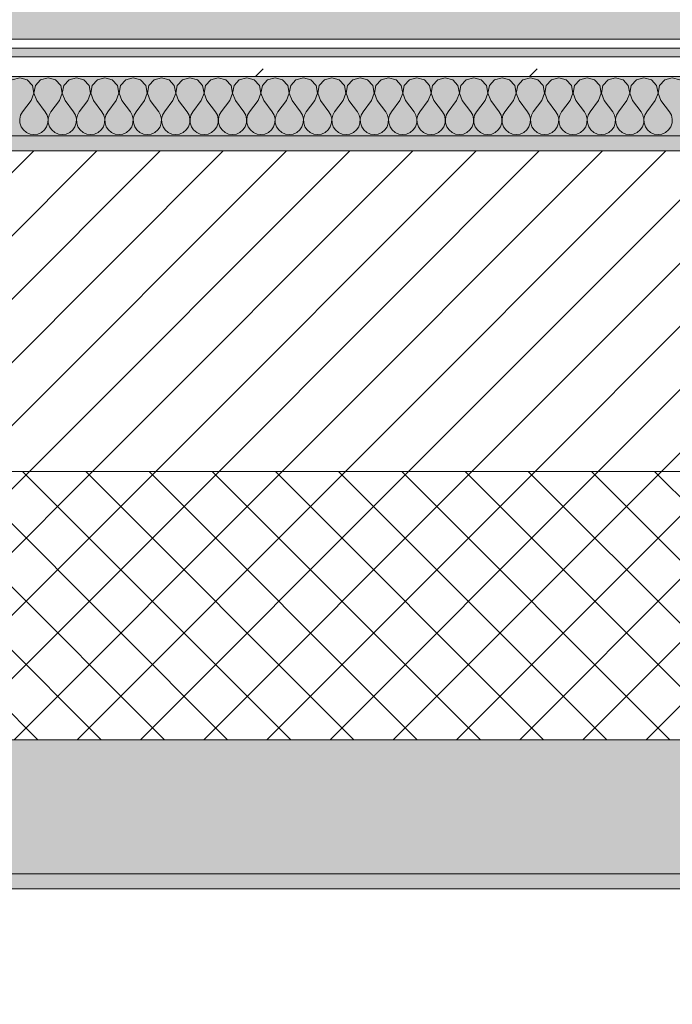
# Model space of a CAD drawing. Header units: millimetres. Extents: x -40968 to 13979, y -19284 to 4746.
# Tile 181 of 256: x -10505 to -10067, y -1777 to -1116. Entities that reach past the tile are written whole.
import ezdxf

# ---------------------------------------------------------------- set-up
doc = ezdxf.new("R2010")
doc.units = ezdxf.units.MM
doc.header["$MEASUREMENT"] = 0
doc.linetypes.add('Wipeout_Contour', pattern=[1000, 0, -1000])
for name, color, linetype in [('12_FAÇ_Façana', 7, 'Continuous'), ('Nuevo_08_E_Envans secs', 7, 'Continuous'), ('Nuevo_14_PAV_Soft Light Grey 0554', 7, 'Continuous')]:
    doc.layers.add(name, color=color, linetype=linetype)
for name, color, linetype, lineweight, true_color in [('12_FAÇ_Façana_Pluma_Nº__102', 7, 'Continuous', 5, 0xcccccc), ('12_FAÇ_Façana_Pluma_Nº__174', 7, 'Continuous', 13, 0xe4ad2c), ('12_FAÇ_Façana_Pluma_Nº__176', 7, 'Continuous', 15, 0x93a0c6), ('Nuevo_08_E_Envans secs_Pluma_Nº__102', 7, 'Continuous', 5, 0xcccccc), ('Nuevo_08_E_Envans secs_Pluma_Nº__171', 171, 'Continuous', 13, 0xaaaaff), ('Nuevo_08_E_Envans secs_Pluma_Nº__177', 7, 'Continuous', 15, 0xf7e046), ('Nuevo_14_PAV_Soft Light Grey 0554_Pluma_Nº__245', 7, 'Continuous', 13, 0xe8e8e8)]:
    doc.layers.add(name, color=color, linetype=linetype, lineweight=lineweight, true_color=true_color)
for name, color, linetype, lineweight in [('12_FAÇ_Façana_Pluma_Nº__2', 8, 'Continuous', 5), ('12_FAÇ_Façana_Pluma_Nº__7', 7, 'Continuous', 5), ('Nuevo_08_E_Envans secs_Pluma_Nº__1', 7, 'Continuous', 5)]:
    doc.layers.add(name, color=color, linetype=linetype, lineweight=lineweight)
pattern_1 = [(45, (0, 0), (-183.848, 183.848), [195, -65]), (45, (7e-14, 183.85), (-183.848, 183.848), [195, -65])]

# ---------------------------------------------------------------- blocks, each defined once
blk = doc.blocks.new('Forjado_1_1', base_point=(-23046.79, -1194.06))
at = {"layer": 'Nuevo_14_PAV_Soft Light Grey 0554_Pluma_Nº__245', "linetype": 'Continuous', "lineweight": 0, "true_color": 0xe8e8e8}
h = blk.add_hatch(color=254, dxfattribs=at)
h.paths.add_polyline_path([(-23046.79, -1194.06), (-1631.11, -1193.63), (-1631.11, -6938.97), (-1556.11, -6938.97), (-1556.11, -7503.98), (-1616.26, -7503.98), (-1616.05, -11935.98), (-1564.89, -11935.98), (-1564.89, -12491.98), (-2024.11, -12491.98), (-2024.11, -12338.98), (-6997.39, -12338.98), (-6997.39, -12391.98), (-3637.68, -12391.98), (-3638.94, -13690.72), (-3644.87, -17130.96), (428.17, -17130.98), (428.89, -16788.98), (778.89, -16788.98), (778.35, -17142.97), (2622.91, -17145.82), (2623.01, -17079.79), (3389.91, -17080.98), (3389.61, -17276.98), (5489.84, -17280.21), (5489.84, -17141.49), (5763.89, -17141.49), (5763.89, -16738.98), (6378.89, -16738.98), (6378.89, -12488.98), (5778.89, -12488.98), (5779.74, -11938.87), (6782.11, -11938.85), (6782.11, -9207.42), (6082.11, -9207.42), (6016.11, -7504.98), (6016.11, -9073.42), (2073.42, -9073.42), (2073.42, -5267.32), (5998.89, -5267.32), (5998.89, -1708.98), (5884.89, -967.98), (7332.11, -967.98), (7332.11, 1999.55), (-28277.4, 1999.55), (-23028.39, 1969.01)])
h.paths.add_polyline_path([(492.89, -5267.32), (1951.42, -5267.32), (1951.42, -9073.42), (492.89, -9073.42)], flags=0)
at = {"layer": 'Nuevo_14_PAV_Soft Light Grey 0554_Pluma_Nº__245', "color": 254, "linetype": 'Continuous', "lineweight": 13, "true_color": 0xe8e8e8, "flags": 128}
blk.add_lwpolyline([(428.17, -17130.98), (-3644.87, -17130.96), (-3638.94, -13690.72), (-3637.68, -12391.98), (-6997.39, -12391.98), (-6997.39, -12338.98), (-2024.11, -12338.98), (-2024.11, -12491.98), (-1564.89, -12491.98), (-1564.89, -11935.98), (-1616.05, -11935.98), (-1616.26, -7503.98), (-1556.11, -7503.98), (-1556.11, -6938.97), (-1631.11, -6938.97), (-1631.11, -1193.63), (-23046.79, -1194.06)], dxfattribs=at)
blk = doc.blocks.new('Muro_10_1', base_point=(-12935.93, -1193.98))
at = {"layer": '12_FAÇ_Façana_Pluma_Nº__102', "linetype": 'Continuous', "lineweight": 0, "true_color": 0xe5e5e5}
for points in [[(-12935.93, -1688.98), (-8781.93, -1688.98), (-8781.93, -1598.98), (-12035.86, -1598.98), (-12035.86, -1613.98), (-12435.86, -1613.98), (-12435.86, -1598.98), (-12486.81, -1598.98), (-12486.81, -1613.98), (-12886.81, -1613.98), (-12886.81, -1598.98), (-12935.93, -1598.98)], [(-12935.93, -1698.98), (-8781.93, -1698.98), (-8781.93, -1688.98), (-12935.93, -1688.98)]]:
    blk.add_hatch(color=254, dxfattribs=at).paths.add_polyline_path(points)
at = {"layer": '12_FAÇ_Façana_Pluma_Nº__174', "linetype": 'Continuous', "lineweight": 13, "true_color": 0xe4ad2c}
h = blk.add_hatch(dxfattribs=at)
h.set_pattern_fill('SATE_Aislamiento_0001', color=42, style=0, pattern_type=2)
h.set_pattern_definition([(45, (0, 0), (-21.2132, 21.2132), []), (135, (0, 0), (21.2132, 21.2132), [])])
h.paths.add_polyline_path([(-12035.86, -1598.98), (-8781.93, -1598.98), (-8781.93, -1418.98), (-12035.86, -1418.98)])
at = {"layer": '12_FAÇ_Façana_Pluma_Nº__176', "linetype": 'Continuous', "lineweight": 0, "true_color": 0x495063}
blk.add_hatch(color=251, dxfattribs=at).paths.add_polyline_path([(-11995.86, -1203.98), (-8781.93, -1203.98), (-8781.93, -1193.98), (-11995.86, -1193.98)])
at = {"layer": '12_FAÇ_Façana_Pluma_Nº__2', "linetype": 'Continuous', "lineweight": 5}
h = blk.add_hatch(dxfattribs=at)
h.set_pattern_fill('Ceramic_0001', color=8, style=0, pattern_type=2)
h.set_pattern_definition([(45, (0, 0), (-21.2132, 21.2132), [])])
h.paths.add_polyline_path([(-11995.86, -1418.98), (-8781.93, -1418.98), (-8781.93, -1203.98), (-11995.86, -1203.98)])
at = {"layer": '12_FAÇ_Façana_Pluma_Nº__7', "color": 7, "linetype": 'Continuous', "lineweight": 5}
for p, q in [((-8781.93, -1203.98), (-11995.86, -1203.98)), ((-11995.86, -1418.98), (-8781.93, -1418.98)), ((-12035.86, -1598.98), (-8781.93, -1598.98)), ((-12935.93, -1688.98), (-8781.93, -1688.98))]:
    blk.add_line(p, q, dxfattribs=at)
at = {"layer": '12_FAÇ_Façana_Pluma_Nº__7', "color": 7, "linetype": 'Continuous', "lineweight": 5, "flags": 128}
for points in [[(-8781.93, -1193.98), (-11995.86, -1193.98)], [(-12935.93, -1698.98), (-8781.93, -1698.98)]]:
    blk.add_lwpolyline(points, dxfattribs=at)
blk = doc.blocks.new('*X247')
at = {"layer": 'Nuevo_08_E_Envans secs_Pluma_Nº__102', "color": 254, "linetype": 'Continuous', "lineweight": 5, "true_color": 0xcccccc}
for p, q in [((-10504.76, -1154.93), (-10509.77, -1156.35)), ((-10499.75, -1156.35), (-10504.76, -1154.93)), ((-10485.71, -1154.93), (-10490.72, -1156.35)), ((-10480.71, -1156.35), (-10485.71, -1154.93)), ((-10466.67, -1154.93), (-10471.67, -1156.35)), ((-10461.66, -1156.35), (-10466.67, -1154.93)), ((-10447.62, -1154.93), (-10452.63, -1156.35)), ((-10442.61, -1156.35), (-10447.62, -1154.93)), ((-10428.57, -1154.93), (-10433.58, -1156.35)), ((-10423.56, -1156.35), (-10428.57, -1154.93)), ((-10409.52, -1154.93), (-10414.53, -1156.35)), ((-10404.52, -1156.35), (-10409.52, -1154.93)), ((-10390.48, -1154.93), (-10395.48, -1156.35)), ((-10385.47, -1156.35), (-10390.48, -1154.93)), ((-10371.43, -1154.93), (-10376.44, -1156.35)), ((-10366.42, -1156.35), (-10371.43, -1154.93)), ((-10352.38, -1154.93), (-10357.39, -1156.35)), ((-10347.37, -1156.35), (-10352.38, -1154.93)), ((-10333.33, -1154.93), (-10338.34, -1156.35)), ((-10328.33, -1156.35), (-10333.33, -1154.93)), ((-10314.29, -1154.93), (-10319.29, -1156.35)), ((-10309.28, -1156.35), (-10314.29, -1154.93)), ((-10295.24, -1154.93), (-10300.25, -1156.35)), ((-10290.23, -1156.35), (-10295.24, -1154.93)), ((-10276.19, -1154.93), (-10281.2, -1156.35)), ((-10271.18, -1156.35), (-10276.19, -1154.93)), ((-10257.14, -1154.93), (-10262.15, -1156.35)), ((-10252.14, -1156.35), (-10257.14, -1154.93)), ((-10238.1, -1154.93), (-10243.1, -1156.35)), ((-10233.09, -1156.35), (-10238.1, -1154.93)), ((-10219.05, -1154.93), (-10224.05, -1156.35)), ((-10214.04, -1156.35), (-10219.05, -1154.93)), ((-10200, -1154.93), (-10205.01, -1156.35)), ((-10194.99, -1156.35), (-10200, -1154.93)), ((-10180.95, -1154.93), (-10185.96, -1156.35)), ((-10175.95, -1156.35), (-10180.95, -1154.93)), ((-10161.9, -1154.93), (-10166.91, -1156.35)), ((-10156.9, -1156.35), (-10161.9, -1154.93)), ((-10142.86, -1154.93), (-10147.86, -1156.35)), ((-10137.85, -1156.35), (-10142.86, -1154.93)), ((-10123.81, -1154.93), (-10128.82, -1156.35)), ((-10118.8, -1156.35), (-10123.81, -1154.93)), ((-10104.76, -1154.93), (-10109.77, -1156.35)), ((-10099.75, -1156.35), (-10104.76, -1154.93)), ((-10085.71, -1154.93), (-10090.72, -1156.35)), ((-10080.71, -1156.35), (-10085.71, -1154.93)), ((-10066.67, -1154.93), (-10071.67, -1156.35)), ((-10061.66, -1156.35), (-10066.67, -1154.93)), ((-10496.24, -1160.19), (-10499.75, -1156.35)), ((-10495.28, -1165.31), (-10496.24, -1160.19)), ((-10494.23, -1160.19), (-10495.2, -1165.31)), ((-10490.72, -1156.35), (-10494.23, -1160.19)), ((-10477.2, -1160.19), (-10480.71, -1156.35)), ((-10476.23, -1165.31), (-10477.2, -1160.19)), ((-10475.19, -1160.19), (-10476.15, -1165.31)), ((-10471.67, -1156.35), (-10475.19, -1160.19)), ((-10458.15, -1160.19), (-10461.66, -1156.35)), ((-10457.18, -1165.31), (-10458.15, -1160.19)), ((-10456.14, -1160.19), (-10457.1, -1165.31)), ((-10452.63, -1156.35), (-10456.14, -1160.19)), ((-10439.1, -1160.19), (-10442.61, -1156.35)), ((-10438.13, -1165.31), (-10439.1, -1160.19)), ((-10437.09, -1160.19), (-10438.06, -1165.31)), ((-10433.58, -1156.35), (-10437.09, -1160.19)), ((-10420.05, -1160.19), (-10423.56, -1156.35)), ((-10419.09, -1165.31), (-10420.05, -1160.19)), ((-10418.04, -1160.19), (-10419.01, -1165.31)), ((-10414.53, -1156.35), (-10418.04, -1160.19)), ((-10401.01, -1160.19), (-10404.52, -1156.35)), ((-10400.04, -1165.31), (-10401.01, -1160.19)), ((-10398.99, -1160.19), (-10399.96, -1165.31)), ((-10395.48, -1156.35), (-10398.99, -1160.19)), ((-10381.96, -1160.19), (-10385.47, -1156.35)), ((-10380.99, -1165.31), (-10381.96, -1160.19)), ((-10379.95, -1160.19), (-10380.91, -1165.31)), ((-10376.44, -1156.35), (-10379.95, -1160.19)), ((-10362.91, -1160.19), (-10366.42, -1156.35)), ((-10361.94, -1165.31), (-10362.91, -1160.19)), ((-10360.9, -1160.19), (-10361.87, -1165.31)), ((-10357.39, -1156.35), (-10360.9, -1160.19)), ((-10343.86, -1160.19), (-10347.37, -1156.35)), ((-10342.9, -1165.31), (-10343.86, -1160.19)), ((-10341.85, -1160.19), (-10342.82, -1165.31)), ((-10338.34, -1156.35), (-10341.85, -1160.19)), ((-10324.81, -1160.19), (-10328.33, -1156.35)), ((-10323.85, -1165.31), (-10324.81, -1160.19)), ((-10322.8, -1160.19), (-10323.77, -1165.31)), ((-10319.29, -1156.35), (-10322.8, -1160.19)), ((-10305.77, -1160.19), (-10309.28, -1156.35)), ((-10304.8, -1165.31), (-10305.77, -1160.19)), ((-10303.76, -1160.19), (-10304.72, -1165.31)), ((-10300.25, -1156.35), (-10303.76, -1160.19)), ((-10286.72, -1160.19), (-10290.23, -1156.35)), ((-10285.75, -1165.31), (-10286.72, -1160.19)), ((-10284.71, -1160.19), (-10285.68, -1165.31)), ((-10281.2, -1156.35), (-10284.71, -1160.19)), ((-10267.67, -1160.19), (-10271.18, -1156.35)), ((-10266.71, -1165.31), (-10267.67, -1160.19)), ((-10265.66, -1160.19), (-10266.63, -1165.31)), ((-10262.15, -1156.35), (-10265.66, -1160.19)), ((-10248.62, -1160.19), (-10252.14, -1156.35)), ((-10247.66, -1165.31), (-10248.62, -1160.19)), ((-10246.61, -1160.19), (-10247.58, -1165.31)), ((-10243.1, -1156.35), (-10246.61, -1160.19)), ((-10229.58, -1160.19), (-10233.09, -1156.35)), ((-10228.61, -1165.31), (-10229.58, -1160.19)), ((-10227.57, -1160.19), (-10228.53, -1165.31)), ((-10224.05, -1156.35), (-10227.57, -1160.19)), ((-10210.53, -1160.19), (-10214.04, -1156.35)), ((-10209.56, -1165.31), (-10210.53, -1160.19)), ((-10208.52, -1160.19), (-10209.49, -1165.31)), ((-10205.01, -1156.35), (-10208.52, -1160.19)), ((-10191.48, -1160.19), (-10194.99, -1156.35)), ((-10190.51, -1165.31), (-10191.48, -1160.19)), ((-10189.47, -1160.19), (-10190.44, -1165.31)), ((-10185.96, -1156.35), (-10189.47, -1160.19)), ((-10172.43, -1160.19), (-10175.95, -1156.35)), ((-10171.47, -1165.31), (-10172.43, -1160.19)), ((-10170.42, -1160.19), (-10171.39, -1165.31)), ((-10166.91, -1156.35), (-10170.42, -1160.19)), ((-10153.39, -1160.19), (-10156.9, -1156.35)), ((-10152.42, -1165.31), (-10153.39, -1160.19)), ((-10151.38, -1160.19), (-10152.34, -1165.31)), ((-10147.86, -1156.35), (-10151.38, -1160.19)), ((-10134.34, -1160.19), (-10137.85, -1156.35)), ((-10133.37, -1165.31), (-10134.34, -1160.19)), ((-10132.33, -1160.19), (-10133.29, -1165.31)), ((-10128.82, -1156.35), (-10132.33, -1160.19)), ((-10115.29, -1160.19), (-10118.8, -1156.35)), ((-10114.32, -1165.31), (-10115.29, -1160.19)), ((-10113.28, -1160.19), (-10114.25, -1165.31)), ((-10109.77, -1156.35), (-10113.28, -1160.19)), ((-10096.24, -1160.19), (-10099.75, -1156.35)), ((-10095.28, -1165.31), (-10096.24, -1160.19)), ((-10094.23, -1160.19), (-10095.2, -1165.31)), ((-10090.72, -1156.35), (-10094.23, -1160.19)), ((-10077.2, -1160.19), (-10080.71, -1156.35)), ((-10076.23, -1165.31), (-10077.2, -1160.19)), ((-10075.19, -1160.19), (-10076.15, -1165.31)), ((-10071.67, -1156.35), (-10075.19, -1160.19)), ((-10497.14, -1170.17), (-10495.28, -1165.31)), ((-10495.2, -1165.31), (-10493.33, -1170.17)), ((-10478.1, -1170.17), (-10476.23, -1165.31)), ((-10476.15, -1165.31), (-10474.29, -1170.17)), ((-10459.05, -1170.17), (-10457.18, -1165.31)), ((-10457.1, -1165.31), (-10455.24, -1170.17)), ((-10440, -1170.17), (-10438.13, -1165.31)), ((-10438.06, -1165.31), (-10436.19, -1170.17)), ((-10420.95, -1170.17), (-10419.09, -1165.31)), ((-10419.01, -1165.31), (-10417.14, -1170.17)), ((-10401.9, -1170.17), (-10400.04, -1165.31)), ((-10399.96, -1165.31), (-10398.1, -1170.17)), ((-10382.86, -1170.17), (-10380.99, -1165.31)), ((-10380.91, -1165.31), (-10379.05, -1170.17)), ((-10363.81, -1170.17), (-10361.94, -1165.31)), ((-10361.87, -1165.31), (-10360, -1170.17)), ((-10344.76, -1170.17), (-10342.9, -1165.31)), ((-10342.82, -1165.31), (-10340.95, -1170.17)), ((-10325.71, -1170.17), (-10323.85, -1165.31)), ((-10323.77, -1165.31), (-10321.9, -1170.17)), ((-10306.67, -1170.17), (-10304.8, -1165.31)), ((-10304.72, -1165.31), (-10302.86, -1170.17)), ((-10287.62, -1170.17), (-10285.75, -1165.31)), ((-10285.68, -1165.31), (-10283.81, -1170.17)), ((-10268.57, -1170.17), (-10266.71, -1165.31)), ((-10266.63, -1165.31), (-10264.76, -1170.17)), ((-10249.52, -1170.17), (-10247.66, -1165.31)), ((-10247.58, -1165.31), (-10245.71, -1170.17)), ((-10230.48, -1170.17), (-10228.61, -1165.31)), ((-10228.53, -1165.31), (-10226.67, -1170.17)), ((-10211.43, -1170.17), (-10209.56, -1165.31)), ((-10209.49, -1165.31), (-10207.62, -1170.17)), ((-10192.38, -1170.17), (-10190.51, -1165.31)), ((-10190.44, -1165.31), (-10188.57, -1170.17)), ((-10173.33, -1170.17), (-10171.47, -1165.31)), ((-10171.39, -1165.31), (-10169.52, -1170.17)), ((-10154.29, -1170.17), (-10152.42, -1165.31)), ((-10152.34, -1165.31), (-10150.48, -1170.17)), ((-10135.24, -1170.17), (-10133.37, -1165.31)), ((-10133.29, -1165.31), (-10131.43, -1170.17)), ((-10116.19, -1170.17), (-10114.32, -1165.31)), ((-10114.25, -1165.31), (-10112.38, -1170.17)), ((-10097.14, -1170.17), (-10095.28, -1165.31)), ((-10095.2, -1165.31), (-10093.33, -1170.17)), ((-10078.1, -1170.17), (-10076.23, -1165.31)), ((-10076.15, -1165.31), (-10074.29, -1170.17)), ((-10497.14, -1170.17), (-10502.86, -1177.79)), ((-10493.33, -1170.17), (-10487.62, -1177.79)), ((-10478.1, -1170.17), (-10483.81, -1177.79)), ((-10474.29, -1170.17), (-10468.57, -1177.79)), ((-10459.05, -1170.17), (-10464.76, -1177.79)), ((-10455.24, -1170.17), (-10449.52, -1177.79)), ((-10440, -1170.17), (-10445.71, -1177.79)), ((-10436.19, -1170.17), (-10430.48, -1177.79)), ((-10420.95, -1170.17), (-10426.67, -1177.79)), ((-10417.14, -1170.17), (-10411.43, -1177.79)), ((-10401.9, -1170.17), (-10407.62, -1177.79)), ((-10398.1, -1170.17), (-10392.38, -1177.79)), ((-10382.86, -1170.17), (-10388.57, -1177.79)), ((-10379.05, -1170.17), (-10373.33, -1177.79)), ((-10363.81, -1170.17), (-10369.52, -1177.79)), ((-10360, -1170.17), (-10354.29, -1177.79)), ((-10344.76, -1170.17), (-10350.48, -1177.79)), ((-10340.95, -1170.17), (-10335.24, -1177.79)), ((-10325.71, -1170.17), (-10331.43, -1177.79)), ((-10321.9, -1170.17), (-10316.19, -1177.79)), ((-10306.67, -1170.17), (-10312.38, -1177.79)), ((-10302.86, -1170.17), (-10297.14, -1177.79)), ((-10287.62, -1170.17), (-10293.33, -1177.79)), ((-10283.81, -1170.17), (-10278.1, -1177.79)), ((-10268.57, -1170.17), (-10274.29, -1177.79)), ((-10264.76, -1170.17), (-10259.05, -1177.79)), ((-10249.52, -1170.17), (-10255.24, -1177.79)), ((-10245.71, -1170.17), (-10240, -1177.79)), ((-10230.48, -1170.17), (-10236.19, -1177.79)), ((-10226.67, -1170.17), (-10220.95, -1177.79)), ((-10211.43, -1170.17), (-10217.14, -1177.79)), ((-10207.62, -1170.17), (-10201.9, -1177.79)), ((-10192.38, -1170.17), (-10198.1, -1177.79)), ((-10188.57, -1170.17), (-10182.86, -1177.79)), ((-10173.33, -1170.17), (-10179.05, -1177.79)), ((-10169.52, -1170.17), (-10163.81, -1177.79)), ((-10154.29, -1170.17), (-10160, -1177.79)), ((-10150.48, -1170.17), (-10144.76, -1177.79)), ((-10135.24, -1170.17), (-10140.95, -1177.79)), ((-10131.43, -1170.17), (-10125.71, -1177.79)), ((-10116.19, -1170.17), (-10121.9, -1177.79)), ((-10112.38, -1170.17), (-10106.67, -1177.79)), ((-10097.14, -1170.17), (-10102.86, -1177.79)), ((-10093.33, -1170.17), (-10087.62, -1177.79)), ((-10078.1, -1170.17), (-10083.81, -1177.79)), ((-10074.29, -1170.17), (-10068.57, -1177.79)), ((-10504.13, -1180.08), (-10504.72, -1182.64)), ((-10502.86, -1177.79), (-10504.13, -1180.08)), ((-10486.35, -1180.08), (-10487.62, -1177.79)), ((-10485.75, -1182.64), (-10486.35, -1180.08)), ((-10485.08, -1180.08), (-10485.68, -1182.64)), ((-10483.81, -1177.79), (-10485.08, -1180.08)), ((-10467.3, -1180.08), (-10468.57, -1177.79)), ((-10466.71, -1182.64), (-10467.3, -1180.08)), ((-10466.03, -1180.08), (-10466.63, -1182.64)), ((-10464.76, -1177.79), (-10466.03, -1180.08)), ((-10448.25, -1180.08), (-10449.52, -1177.79)), ((-10447.66, -1182.64), (-10448.25, -1180.08)), ((-10446.99, -1180.08), (-10447.58, -1182.64)), ((-10445.71, -1177.79), (-10446.99, -1180.08)), ((-10429.2, -1180.08), (-10430.48, -1177.79)), ((-10428.61, -1182.64), (-10429.2, -1180.08)), ((-10427.94, -1180.08), (-10428.53, -1182.64)), ((-10426.67, -1177.79), (-10427.94, -1180.08)), ((-10410.16, -1180.08), (-10411.43, -1177.79)), ((-10409.56, -1182.64), (-10410.16, -1180.08)), ((-10408.89, -1180.08), (-10409.49, -1182.64)), ((-10407.62, -1177.79), (-10408.89, -1180.08)), ((-10391.11, -1180.08), (-10392.38, -1177.79)), ((-10390.51, -1182.64), (-10391.11, -1180.08)), ((-10389.84, -1180.08), (-10390.44, -1182.64)), ((-10388.57, -1177.79), (-10389.84, -1180.08)), ((-10372.06, -1180.08), (-10373.33, -1177.79)), ((-10371.47, -1182.64), (-10372.06, -1180.08)), ((-10370.8, -1180.08), (-10371.39, -1182.64)), ((-10369.52, -1177.79), (-10370.8, -1180.08)), ((-10353.01, -1180.08), (-10354.29, -1177.79)), ((-10352.42, -1182.64), (-10353.01, -1180.08)), ((-10351.75, -1180.08), (-10352.34, -1182.64)), ((-10350.48, -1177.79), (-10351.75, -1180.08)), ((-10333.97, -1180.08), (-10335.24, -1177.79)), ((-10333.37, -1182.64), (-10333.97, -1180.08)), ((-10332.7, -1180.08), (-10333.29, -1182.64)), ((-10331.43, -1177.79), (-10332.7, -1180.08)), ((-10314.92, -1180.08), (-10316.19, -1177.79)), ((-10314.32, -1182.64), (-10314.92, -1180.08)), ((-10313.65, -1180.08), (-10314.25, -1182.64)), ((-10312.38, -1177.79), (-10313.65, -1180.08)), ((-10295.87, -1180.08), (-10297.14, -1177.79)), ((-10295.28, -1182.64), (-10295.87, -1180.08)), ((-10294.6, -1180.08), (-10295.2, -1182.64)), ((-10293.33, -1177.79), (-10294.6, -1180.08)), ((-10276.82, -1180.08), (-10278.1, -1177.79)), ((-10276.23, -1182.64), (-10276.82, -1180.08)), ((-10275.56, -1180.08), (-10276.15, -1182.64)), ((-10274.29, -1177.79), (-10275.56, -1180.08)), ((-10257.78, -1180.08), (-10259.05, -1177.79)), ((-10257.18, -1182.64), (-10257.78, -1180.08)), ((-10256.51, -1180.08), (-10257.1, -1182.64)), ((-10255.24, -1177.79), (-10256.51, -1180.08)), ((-10238.73, -1180.08), (-10240, -1177.79)), ((-10238.13, -1182.64), (-10238.73, -1180.08)), ((-10237.46, -1180.08), (-10238.06, -1182.64)), ((-10236.19, -1177.79), (-10237.46, -1180.08)), ((-10219.68, -1180.08), (-10220.95, -1177.79)), ((-10219.09, -1182.64), (-10219.68, -1180.08)), ((-10218.41, -1180.08), (-10219.01, -1182.64)), ((-10217.14, -1177.79), (-10218.41, -1180.08)), ((-10200.63, -1180.08), (-10201.9, -1177.79)), ((-10200.04, -1182.64), (-10200.63, -1180.08)), ((-10199.37, -1180.08), (-10199.96, -1182.64)), ((-10198.1, -1177.79), (-10199.37, -1180.08)), ((-10181.59, -1180.08), (-10182.86, -1177.79)), ((-10180.99, -1182.64), (-10181.59, -1180.08)), ((-10180.32, -1180.08), (-10180.91, -1182.64)), ((-10179.05, -1177.79), (-10180.32, -1180.08)), ((-10162.54, -1180.08), (-10163.81, -1177.79)), ((-10161.94, -1182.64), (-10162.54, -1180.08)), ((-10161.27, -1180.08), (-10161.87, -1182.64)), ((-10160, -1177.79), (-10161.27, -1180.08)), ((-10143.49, -1180.08), (-10144.76, -1177.79)), ((-10142.9, -1182.64), (-10143.49, -1180.08)), ((-10142.22, -1180.08), (-10142.82, -1182.64)), ((-10140.95, -1177.79), (-10142.22, -1180.08)), ((-10124.44, -1180.08), (-10125.71, -1177.79)), ((-10123.85, -1182.64), (-10124.44, -1180.08)), ((-10123.18, -1180.08), (-10123.77, -1182.64)), ((-10121.9, -1177.79), (-10123.18, -1180.08)), ((-10105.4, -1180.08), (-10106.67, -1177.79)), ((-10104.8, -1182.64), (-10105.4, -1180.08)), ((-10104.13, -1180.08), (-10104.72, -1182.64)), ((-10102.86, -1177.79), (-10104.13, -1180.08)), ((-10086.35, -1180.08), (-10087.62, -1177.79)), ((-10085.75, -1182.64), (-10086.35, -1180.08)), ((-10085.08, -1180.08), (-10085.68, -1182.64)), ((-10083.81, -1177.79), (-10085.08, -1180.08)), ((-10067.3, -1180.08), (-10068.57, -1177.79)), ((-10066.71, -1182.64), (-10067.3, -1180.08)), ((-10504.72, -1182.64), (-10504.6, -1185.27)), ((-10504.6, -1185.27), (-10503.76, -1187.76)), ((-10503.76, -1187.76), (-10502.27, -1189.92)), ((-10488.21, -1189.92), (-10486.72, -1187.76)), ((-10486.72, -1187.76), (-10485.88, -1185.27)), ((-10485.88, -1185.27), (-10485.75, -1182.64)), ((-10485.68, -1182.64), (-10485.55, -1185.27)), ((-10485.55, -1185.27), (-10484.71, -1187.76)), ((-10484.71, -1187.76), (-10483.22, -1189.92)), ((-10469.16, -1189.92), (-10467.67, -1187.76)), ((-10467.67, -1187.76), (-10466.83, -1185.27)), ((-10466.83, -1185.27), (-10466.71, -1182.64)), ((-10466.63, -1182.64), (-10466.5, -1185.27)), ((-10466.5, -1185.27), (-10465.66, -1187.76)), ((-10465.66, -1187.76), (-10464.17, -1189.92)), ((-10450.11, -1189.92), (-10448.62, -1187.76)), ((-10448.62, -1187.76), (-10447.78, -1185.27)), ((-10447.78, -1185.27), (-10447.66, -1182.64)), ((-10447.58, -1182.64), (-10447.45, -1185.27)), ((-10447.45, -1185.27), (-10446.61, -1187.76)), ((-10446.61, -1187.76), (-10445.13, -1189.92)), ((-10431.06, -1189.92), (-10429.58, -1187.76)), ((-10429.58, -1187.76), (-10428.74, -1185.27)), ((-10428.74, -1185.27), (-10428.61, -1182.64)), ((-10428.53, -1182.64), (-10428.41, -1185.27)), ((-10428.41, -1185.27), (-10427.57, -1187.76)), ((-10427.57, -1187.76), (-10426.08, -1189.92)), ((-10412.02, -1189.92), (-10410.53, -1187.76)), ((-10410.53, -1187.76), (-10409.69, -1185.27)), ((-10409.69, -1185.27), (-10409.56, -1182.64)), ((-10409.49, -1182.64), (-10409.36, -1185.27)), ((-10409.36, -1185.27), (-10408.52, -1187.76)), ((-10408.52, -1187.76), (-10407.03, -1189.92)), ((-10392.97, -1189.92), (-10391.48, -1187.76)), ((-10391.48, -1187.76), (-10390.64, -1185.27)), ((-10390.64, -1185.27), (-10390.51, -1182.64)), ((-10390.44, -1182.64), (-10390.31, -1185.27)), ((-10390.31, -1185.27), (-10389.47, -1187.76)), ((-10389.47, -1187.76), (-10387.98, -1189.92)), ((-10373.92, -1189.92), (-10372.43, -1187.76)), ((-10372.43, -1187.76), (-10371.59, -1185.27)), ((-10371.59, -1185.27), (-10371.47, -1182.64)), ((-10371.39, -1182.64), (-10371.26, -1185.27)), ((-10371.26, -1185.27), (-10370.42, -1187.76)), ((-10370.42, -1187.76), (-10368.94, -1189.92)), ((-10354.87, -1189.92), (-10353.39, -1187.76)), ((-10353.39, -1187.76), (-10352.55, -1185.27)), ((-10352.55, -1185.27), (-10352.42, -1182.64)), ((-10352.34, -1182.64), (-10352.22, -1185.27)), ((-10352.22, -1185.27), (-10351.38, -1187.76)), ((-10351.38, -1187.76), (-10349.89, -1189.92)), ((-10335.83, -1189.92), (-10334.34, -1187.76)), ((-10334.34, -1187.76), (-10333.5, -1185.27)), ((-10333.5, -1185.27), (-10333.37, -1182.64)), ((-10333.29, -1182.64), (-10333.17, -1185.27)), ((-10333.17, -1185.27), (-10332.33, -1187.76)), ((-10332.33, -1187.76), (-10330.84, -1189.92)), ((-10316.78, -1189.92), (-10315.29, -1187.76)), ((-10315.29, -1187.76), (-10314.45, -1185.27)), ((-10314.45, -1185.27), (-10314.32, -1182.64)), ((-10314.25, -1182.64), (-10314.12, -1185.27)), ((-10314.12, -1185.27), (-10313.28, -1187.76)), ((-10313.28, -1187.76), (-10311.79, -1189.92)), ((-10297.73, -1189.92), (-10296.24, -1187.76)), ((-10296.24, -1187.76), (-10295.4, -1185.27)), ((-10295.4, -1185.27), (-10295.28, -1182.64)), ((-10295.2, -1182.64), (-10295.07, -1185.27)), ((-10295.07, -1185.27), (-10294.23, -1187.76)), ((-10294.23, -1187.76), (-10292.74, -1189.92)), ((-10278.68, -1189.92), (-10277.2, -1187.76)), ((-10277.2, -1187.76), (-10276.36, -1185.27)), ((-10276.36, -1185.27), (-10276.23, -1182.64)), ((-10276.15, -1182.64), (-10276.02, -1185.27)), ((-10276.02, -1185.27), (-10275.19, -1187.76)), ((-10275.19, -1187.76), (-10273.7, -1189.92)), ((-10259.64, -1189.92), (-10258.15, -1187.76)), ((-10258.15, -1187.76), (-10257.31, -1185.27)), ((-10257.31, -1185.27), (-10257.18, -1182.64)), ((-10257.1, -1182.64), (-10256.98, -1185.27)), ((-10256.98, -1185.27), (-10256.14, -1187.76)), ((-10256.14, -1187.76), (-10254.65, -1189.92)), ((-10240.59, -1189.92), (-10239.1, -1187.76)), ((-10239.1, -1187.76), (-10238.26, -1185.27)), ((-10238.26, -1185.27), (-10238.13, -1182.64)), ((-10238.06, -1182.64), (-10237.93, -1185.27)), ((-10237.93, -1185.27), (-10237.09, -1187.76)), ((-10237.09, -1187.76), (-10235.6, -1189.92)), ((-10221.54, -1189.92), (-10220.05, -1187.76)), ((-10220.05, -1187.76), (-10219.21, -1185.27)), ((-10219.21, -1185.27), (-10219.09, -1182.64)), ((-10219.01, -1182.64), (-10218.88, -1185.27)), ((-10218.88, -1185.27), (-10218.04, -1187.76)), ((-10218.04, -1187.76), (-10216.55, -1189.92)), ((-10202.49, -1189.92), (-10201.01, -1187.76)), ((-10201.01, -1187.76), (-10200.17, -1185.27)), ((-10200.17, -1185.27), (-10200.04, -1182.64)), ((-10199.96, -1182.64), (-10199.83, -1185.27)), ((-10199.83, -1185.27), (-10198.99, -1187.76)), ((-10198.99, -1187.76), (-10197.51, -1189.92)), ((-10183.45, -1189.92), (-10181.96, -1187.76)), ((-10181.96, -1187.76), (-10181.12, -1185.27)), ((-10181.12, -1185.27), (-10180.99, -1182.64)), ((-10180.91, -1182.64), (-10180.79, -1185.27)), ((-10180.79, -1185.27), (-10179.95, -1187.76)), ((-10179.95, -1187.76), (-10178.46, -1189.92)), ((-10164.4, -1189.92), (-10162.91, -1187.76)), ((-10162.91, -1187.76), (-10162.07, -1185.27)), ((-10162.07, -1185.27), (-10161.94, -1182.64)), ((-10161.87, -1182.64), (-10161.74, -1185.27)), ((-10161.74, -1185.27), (-10160.9, -1187.76)), ((-10160.9, -1187.76), (-10159.41, -1189.92)), ((-10145.35, -1189.92), (-10143.86, -1187.76)), ((-10143.86, -1187.76), (-10143.02, -1185.27)), ((-10143.02, -1185.27), (-10142.9, -1182.64)), ((-10142.82, -1182.64), (-10142.69, -1185.27)), ((-10142.69, -1185.27), (-10141.85, -1187.76)), ((-10141.85, -1187.76), (-10140.36, -1189.92)), ((-10126.3, -1189.92), (-10124.81, -1187.76)), ((-10124.81, -1187.76), (-10123.98, -1185.27)), ((-10123.98, -1185.27), (-10123.85, -1182.64)), ((-10123.77, -1182.64), (-10123.64, -1185.27)), ((-10123.64, -1185.27), (-10122.8, -1187.76)), ((-10122.8, -1187.76), (-10121.32, -1189.92)), ((-10107.26, -1189.92), (-10105.77, -1187.76)), ((-10105.77, -1187.76), (-10104.93, -1185.27)), ((-10104.93, -1185.27), (-10104.8, -1182.64)), ((-10104.72, -1182.64), (-10104.6, -1185.27)), ((-10104.6, -1185.27), (-10103.76, -1187.76)), ((-10103.76, -1187.76), (-10102.27, -1189.92)), ((-10088.21, -1189.92), (-10086.72, -1187.76)), ((-10086.72, -1187.76), (-10085.88, -1185.27)), ((-10085.88, -1185.27), (-10085.75, -1182.64)), ((-10085.68, -1182.64), (-10085.55, -1185.27)), ((-10085.55, -1185.27), (-10084.71, -1187.76)), ((-10084.71, -1187.76), (-10083.22, -1189.92)), ((-10069.16, -1189.92), (-10067.67, -1187.76)), ((-10067.67, -1187.76), (-10066.83, -1185.27)), ((-10066.83, -1185.27), (-10066.71, -1182.64)), ((-10502.27, -1189.92), (-10500.25, -1191.6)), ((-10500.25, -1191.6), (-10497.84, -1192.66)), ((-10497.84, -1192.66), (-10495.24, -1193.02)), ((-10495.24, -1193.02), (-10492.64, -1192.66)), ((-10492.64, -1192.66), (-10490.23, -1191.6)), ((-10490.23, -1191.6), (-10488.21, -1189.92)), ((-10483.22, -1189.92), (-10481.2, -1191.6)), ((-10481.2, -1191.6), (-10478.79, -1192.66)), ((-10478.79, -1192.66), (-10476.19, -1193.02)), ((-10476.19, -1193.02), (-10473.59, -1192.66)), ((-10473.59, -1192.66), (-10471.18, -1191.6)), ((-10471.18, -1191.6), (-10469.16, -1189.92)), ((-10464.17, -1189.92), (-10462.15, -1191.6)), ((-10462.15, -1191.6), (-10459.75, -1192.66)), ((-10459.75, -1192.66), (-10457.14, -1193.02)), ((-10457.14, -1193.02), (-10454.54, -1192.66)), ((-10454.54, -1192.66), (-10452.14, -1191.6)), ((-10452.14, -1191.6), (-10450.11, -1189.92)), ((-10445.13, -1189.92), (-10443.1, -1191.6)), ((-10443.1, -1191.6), (-10440.7, -1192.66)), ((-10440.7, -1192.66), (-10438.1, -1193.02)), ((-10438.1, -1193.02), (-10435.49, -1192.66)), ((-10435.49, -1192.66), (-10433.09, -1191.6)), ((-10433.09, -1191.6), (-10431.06, -1189.92)), ((-10426.08, -1189.92), (-10424.05, -1191.6)), ((-10424.05, -1191.6), (-10421.65, -1192.66)), ((-10421.65, -1192.66), (-10419.05, -1193.02)), ((-10419.05, -1193.02), (-10416.45, -1192.66)), ((-10416.45, -1192.66), (-10414.04, -1191.6)), ((-10414.04, -1191.6), (-10412.02, -1189.92)), ((-10407.03, -1189.92), (-10405.01, -1191.6)), ((-10405.01, -1191.6), (-10402.6, -1192.66)), ((-10402.6, -1192.66), (-10400, -1193.02)), ((-10400, -1193.02), (-10397.4, -1192.66)), ((-10397.4, -1192.66), (-10394.99, -1191.6)), ((-10394.99, -1191.6), (-10392.97, -1189.92)), ((-10387.98, -1189.92), (-10385.96, -1191.6)), ((-10385.96, -1191.6), (-10383.55, -1192.66)), ((-10383.55, -1192.66), (-10380.95, -1193.02)), ((-10380.95, -1193.02), (-10378.35, -1192.66)), ((-10378.35, -1192.66), (-10375.95, -1191.6)), ((-10375.95, -1191.6), (-10373.92, -1189.92)), ((-10368.94, -1189.92), (-10366.91, -1191.6)), ((-10366.91, -1191.6), (-10364.51, -1192.66)), ((-10364.51, -1192.66), (-10361.9, -1193.02)), ((-10361.9, -1193.02), (-10359.3, -1192.66)), ((-10359.3, -1192.66), (-10356.9, -1191.6)), ((-10356.9, -1191.6), (-10354.87, -1189.92)), ((-10349.89, -1189.92), (-10347.86, -1191.6)), ((-10347.86, -1191.6), (-10345.46, -1192.66)), ((-10345.46, -1192.66), (-10342.86, -1193.02)), ((-10342.86, -1193.02), (-10340.25, -1192.66)), ((-10340.25, -1192.66), (-10337.85, -1191.6)), ((-10337.85, -1191.6), (-10335.83, -1189.92)), ((-10330.84, -1189.92), (-10328.82, -1191.6)), ((-10328.82, -1191.6), (-10326.41, -1192.66)), ((-10326.41, -1192.66), (-10323.81, -1193.02)), ((-10323.81, -1193.02), (-10321.21, -1192.66)), ((-10321.21, -1192.66), (-10318.8, -1191.6)), ((-10318.8, -1191.6), (-10316.78, -1189.92)), ((-10311.79, -1189.92), (-10309.77, -1191.6)), ((-10309.77, -1191.6), (-10307.36, -1192.66)), ((-10307.36, -1192.66), (-10304.76, -1193.02)), ((-10304.76, -1193.02), (-10302.16, -1192.66)), ((-10302.16, -1192.66), (-10299.75, -1191.6)), ((-10299.75, -1191.6), (-10297.73, -1189.92)), ((-10292.74, -1189.92), (-10290.72, -1191.6)), ((-10290.72, -1191.6), (-10288.32, -1192.66)), ((-10288.32, -1192.66), (-10285.71, -1193.02)), ((-10285.71, -1193.02), (-10283.11, -1192.66)), ((-10283.11, -1192.66), (-10280.71, -1191.6)), ((-10280.71, -1191.6), (-10278.68, -1189.92)), ((-10273.7, -1189.92), (-10271.67, -1191.6)), ((-10271.67, -1191.6), (-10269.27, -1192.66)), ((-10269.27, -1192.66), (-10266.67, -1193.02)), ((-10266.67, -1193.02), (-10264.06, -1192.66)), ((-10264.06, -1192.66), (-10261.66, -1191.6)), ((-10261.66, -1191.6), (-10259.64, -1189.92)), ((-10254.65, -1189.92), (-10252.63, -1191.6)), ((-10252.63, -1191.6), (-10250.22, -1192.66)), ((-10250.22, -1192.66), (-10247.62, -1193.02)), ((-10247.62, -1193.02), (-10245.02, -1192.66)), ((-10245.02, -1192.66), (-10242.61, -1191.6)), ((-10242.61, -1191.6), (-10240.59, -1189.92)), ((-10235.6, -1189.92), (-10233.58, -1191.6)), ((-10233.58, -1191.6), (-10231.17, -1192.66)), ((-10231.17, -1192.66), (-10228.57, -1193.02)), ((-10228.57, -1193.02), (-10225.97, -1192.66)), ((-10225.97, -1192.66), (-10223.56, -1191.6)), ((-10223.56, -1191.6), (-10221.54, -1189.92)), ((-10216.55, -1189.92), (-10214.53, -1191.6)), ((-10214.53, -1191.6), (-10212.13, -1192.66)), ((-10212.13, -1192.66), (-10209.52, -1193.02)), ((-10209.52, -1193.02), (-10206.92, -1192.66)), ((-10206.92, -1192.66), (-10204.52, -1191.6)), ((-10204.52, -1191.6), (-10202.49, -1189.92)), ((-10197.51, -1189.92), (-10195.48, -1191.6)), ((-10195.48, -1191.6), (-10193.08, -1192.66)), ((-10193.08, -1192.66), (-10190.48, -1193.02)), ((-10190.48, -1193.02), (-10187.87, -1192.66)), ((-10187.87, -1192.66), (-10185.47, -1191.6)), ((-10185.47, -1191.6), (-10183.45, -1189.92)), ((-10178.46, -1189.92), (-10176.44, -1191.6)), ((-10176.44, -1191.6), (-10174.03, -1192.66)), ((-10174.03, -1192.66), (-10171.43, -1193.02)), ((-10171.43, -1193.02), (-10168.83, -1192.66)), ((-10168.83, -1192.66), (-10166.42, -1191.6)), ((-10166.42, -1191.6), (-10164.4, -1189.92)), ((-10159.41, -1189.92), (-10157.39, -1191.6)), ((-10157.39, -1191.6), (-10154.98, -1192.66)), ((-10154.98, -1192.66), (-10152.38, -1193.02)), ((-10152.38, -1193.02), (-10149.78, -1192.66)), ((-10149.78, -1192.66), (-10147.37, -1191.6)), ((-10147.37, -1191.6), (-10145.35, -1189.92)), ((-10140.36, -1189.92), (-10138.34, -1191.6)), ((-10138.34, -1191.6), (-10135.94, -1192.66)), ((-10135.94, -1192.66), (-10133.33, -1193.02)), ((-10133.33, -1193.02), (-10130.73, -1192.66)), ((-10130.73, -1192.66), (-10128.33, -1191.6)), ((-10128.33, -1191.6), (-10126.3, -1189.92)), ((-10121.32, -1189.92), (-10119.29, -1191.6)), ((-10119.29, -1191.6), (-10116.89, -1192.66)), ((-10116.89, -1192.66), (-10114.29, -1193.02)), ((-10114.29, -1193.02), (-10111.68, -1192.66)), ((-10111.68, -1192.66), (-10109.28, -1191.6)), ((-10109.28, -1191.6), (-10107.26, -1189.92)), ((-10102.27, -1189.92), (-10100.25, -1191.6)), ((-10100.25, -1191.6), (-10097.84, -1192.66)), ((-10097.84, -1192.66), (-10095.24, -1193.02)), ((-10095.24, -1193.02), (-10092.64, -1192.66)), ((-10092.64, -1192.66), (-10090.23, -1191.6)), ((-10090.23, -1191.6), (-10088.21, -1189.92)), ((-10083.22, -1189.92), (-10081.2, -1191.6)), ((-10081.2, -1191.6), (-10078.79, -1192.66)), ((-10078.79, -1192.66), (-10076.19, -1193.02)), ((-10076.19, -1193.02), (-10073.59, -1192.66)), ((-10073.59, -1192.66), (-10071.18, -1191.6)), ((-10071.18, -1191.6), (-10069.16, -1189.92))]:
    blk.add_line(p, q, dxfattribs=at)
blk = doc.blocks.new('Muro_94_1', base_point=(-8781.93, -1193.98))
at = {"layer": 'Nuevo_08_E_Envans secs_Pluma_Nº__1', "color": 7, "linetype": 'Continuous', "lineweight": 5, "flags": 128}
blk.add_lwpolyline([(-12035.86, -1193.98), (-8781.93, -1193.98)], dxfattribs=at)
at = {"color": 254, "linetype": 'Wipeout_Contour', "lineweight": 0, "ltscale": 41757.661054}
blk.add_wipeout([(-11970.86, -1134.98), (-8781.93, -1134.98), (-8781.93, -1128.98), (-11970.86, -1128.98)], dxfattribs=at).dxf.layer = 'Nuevo_08_E_Envans secs'
at = {"color": 254, "linetype": 'Wipeout_Contour', "lineweight": 0, "ltscale": 41788.485381}
blk.add_wipeout([(-11982.86, -1153.98), (-8781.93, -1153.98), (-8781.93, -1140.98), (-11982.86, -1140.98)], dxfattribs=at).dxf.layer = 'Nuevo_08_E_Envans secs'
at = {"layer": 'Nuevo_08_E_Envans secs_Pluma_Nº__171', "linetype": 'Continuous', "lineweight": 13, "true_color": 0xaaaaff}
h = blk.add_hatch(dxfattribs=at)
h.set_pattern_fill('Panellat_HPL_0001', color=161, style=0, pattern_type=2)
h.set_pattern_definition(pattern_1)
h.paths.add_polyline_path([(-11970.86, -1134.98), (-8781.93, -1134.98), (-8781.93, -1128.98), (-11970.86, -1128.98)])
at = {"layer": 'Nuevo_08_E_Envans secs_Pluma_Nº__177', "linetype": 'Continuous', "lineweight": 15, "true_color": 0xf7e046}
h = blk.add_hatch(dxfattribs=at)
h.set_pattern_fill('Panellat_HPL_0001', color=53, style=0, pattern_type=2)
h.set_pattern_definition(pattern_1)
h.paths.add_polyline_path([(-11982.86, -1153.98), (-8781.93, -1153.98), (-8781.93, -1140.98), (-11982.86, -1140.98)])
at = {"layer": 'Nuevo_08_E_Envans secs_Pluma_Nº__1', "color": 7, "linetype": 'Continuous', "lineweight": 5}
for p, q in [((-8781.93, -1134.98), (-11976.86, -1134.98)), ((-8781.93, -1140.98), (-11982.86, -1140.98)), ((-8781.93, -1153.98), (-11995.86, -1153.98))]:
    blk.add_line(p, q, dxfattribs=at)
at = {"layer": 'Nuevo_08_E_Envans secs_Pluma_Nº__1', "color": 7, "linetype": 'Continuous', "lineweight": 5, "flags": 128}
blk.add_lwpolyline([(-8781.93, -1128.98), (-11970.86, -1128.98)], dxfattribs=at)
at = {"layer": 'Nuevo_08_E_Envans secs', "color": 7, "lineweight": 20}
blk.add_blockref('*X247', (0, 0), dxfattribs=at)

msp = doc.modelspace()

# ---------------------------------------------------------------- block references
at = {"layer": '12_FAÇ_Façana', "color": 7, "lineweight": 20}
msp.add_blockref('Muro_10_1', (-12935.93, -1193.98), dxfattribs=at)
at = {"layer": 'Nuevo_14_PAV_Soft Light Grey 0554', "color": 254, "linetype": 'Continuous', "lineweight": 13, "true_color": 0xe8e8e8}
msp.add_blockref('Forjado_1_1', (-23046.79, -1194.06), dxfattribs=at)

# ---------------------------------------------------------------- next in the draw order: block references
at = {"layer": 'Nuevo_08_E_Envans secs', "color": 7, "lineweight": 20}
msp.add_blockref('Muro_94_1', (-8781.93, -1193.98), dxfattribs=at)

doc.saveas('drawing.dxf')
